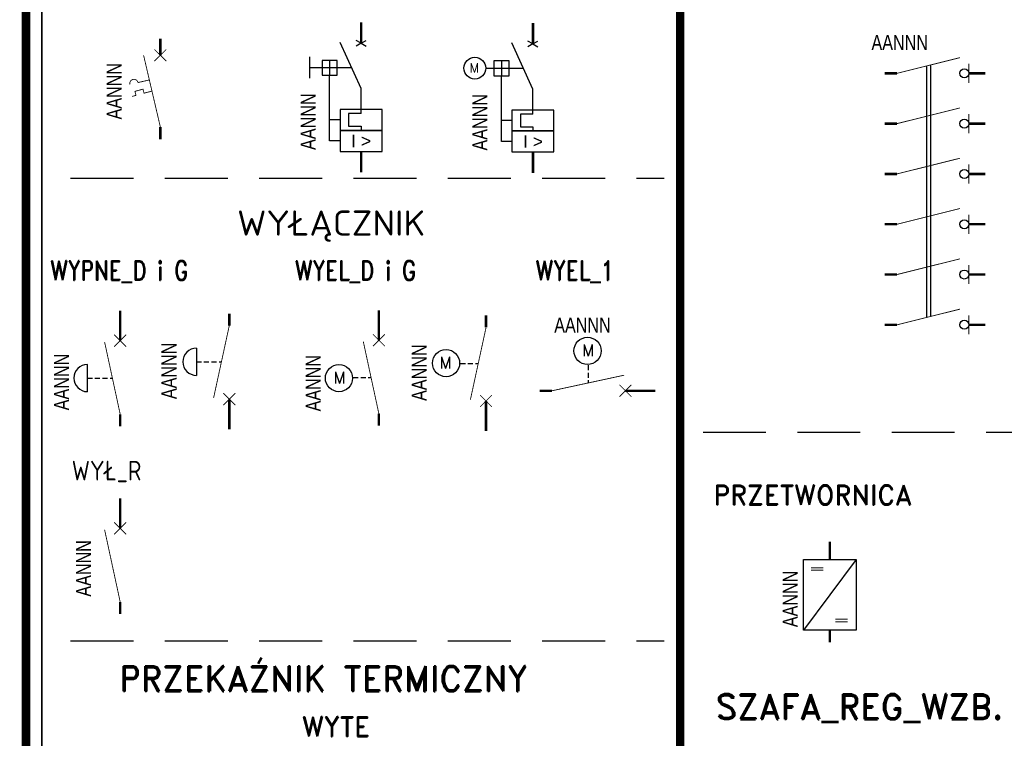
# Model space of a CAD drawing. Header units: millimetres. Extents: x 947 to 1808, y 151 to 525.
# Tile 25 of 27: x 1596 to 1713, y 232 to 318. Entities that reach past the tile are written whole.
import ezdxf
from ezdxf.enums import TextEntityAlignment as Align

# ---------------------------------------------------------------- set-up
doc = ezdxf.new("R2010")
doc.units = ezdxf.units.MM
doc.header["$LTSCALE"] = 15
doc.linetypes.add('DASHED', pattern=[0.75, 0.5, -0.25])
doc.layers.add('E-Przerywana', color=7, linetype='DASHED')
doc.layers.add('KKS_1', color=7, linetype='Continuous', lineweight=5)
doc.styles.add('AC', font='ARIAL.TTF')
doc.styles.add('ROMAND', font='romand.shx')

# ---------------------------------------------------------------- blocks, each defined once
blk = doc.blocks.new('WYŁ_SIL')
for points, const_width in [([(0, 0), (0, -1.98)], 0.3), ([(0, -10.54), (-2, -1.98)], 0.1), ([(-0.71, -1.28), (0.71, -2.69)], 0.1), ([(-0.71, -2.69), (0.71, -1.28)], 0.1), ([(-2.66, -5.24), (-1.31, -4.93)], 0.1), ([(-1, -6.26), (-1.94, -6.51), (-2.07, -6.03), (-3.03, -6.29), (-2.9, -6.77), (-3.39, -6.9)], 0.1), ([(0, -10.54), (0, -12)], 0.3)]:
    blk.add_lwpolyline(points, dxfattribs=dict(const_width=const_width))
at = {"const_width": 0.1}
blk.add_lwpolyline([(-2.66, -5.24, 1), (-3.63, -5.47)], format="xyb", dxfattribs=at)
at = {"layer": 'KKS_1', "color": 7, "width": 0.8, "flags": 1}
for tag, p, height in [('KKS_1_PEŁNY', (-8.33, -9.26), 2.5), ('OPIS', (-1.83, -9.25), 1.5)]:
    blk.add_attdef(tag, p, '', height=height, rotation=90, dxfattribs=at)
at = {"layer": 'KKS_1', "color": 7, "width": 0.8}
blk.add_attdef('KKS_1_KONIEC', (-4.62, -9.64), '', height=1.8, rotation=90, dxfattribs=at)
blk = doc.blocks.new('WYŁ_SIL_1')
for p, q in [((0, -2.5), (-0.59, -2.16)), ((0, -2.5), (0.59, -2.16)), ((0, -7.89), (-2.5, -2.39)), ((0, -2.5), (-0.59, -2.84)), ((0, -2.5), (0.59, -2.84)), ((-6.14, -4.11), (-6.14, -6.67)), ((-3.75, -4.54), (-3.75, -6.3)), ((-6.14, -5.39), (-1.14, -5.39)), ((0, -10.89), (0, -7.89)), ((0, -10.89), (-1.5, -10.89)), ((-1.5, -10.89), (-1.5, -12.39)), ((-1.5, -12.39), (0, -12.39)), ((0, -12.39), (0, -12.89))]:
    blk.add_line(p, q)
at = {"linetype": 'DASHED', "ltscale": 2}
for p, q in [((-3.75, -14.14), (-3.75, -6.3)), ((-2.5, -11.64), (-3.75, -11.64)), ((-2.5, -14.14), (-3.75, -14.14))]:
    blk.add_line(p, q, dxfattribs=at)
at = {"const_width": 0.3}
for points in [[(0, -2.5), (0, 0)], [(0, -17.89), (0, -15.39)]]:
    blk.add_lwpolyline(points, dxfattribs=at)
for points in [[(-4.65, -4.54), (-4.65, -6.3), (-2.85, -6.3), (-2.85, -4.54)], [(-2.5, -10.39), (-2.5, -12.89), (2.5, -12.89), (2.5, -10.39)], [(-2.5, -12.89), (-2.5, -15.39), (2.5, -15.39), (2.5, -12.89)]]:
    blk.add_lwpolyline(points, close=True)
at = {"style": 'AC'}
blk.add_text('I >', height=1.5, dxfattribs=at).set_placement((0, -14.14), align=Align.MIDDLE)
at = {"layer": 'KKS_1', "color": 7, "width": 0.8, "flags": 1}
for tag, p, height in [('KKS_1_PEŁNY', (-9.42, -16.01), 2.5), ('OPIS', (-2.92, -16), 1.5)]:
    blk.add_attdef(tag, p, '', height=height, rotation=90, dxfattribs=at)
at = {"layer": 'KKS_1', "color": 7, "width": 0.8}
blk.add_attdef('KKS_1_KONIEC', (-5.42, -15.22), '', height=1.8, rotation=90, dxfattribs=at)
blk = doc.blocks.new('WYPNE_G')
blk.add_line((-3.92, -4.12), (-3.92, -7.37))
for points, const_width in [([(0, -1.44), (0, 0)], 0.3), ([(0, -1.44), (-1.87, -10.06)], 0.1), ([(-0.71, -10.92), (0.71, -9.5)], 0.1), ([(0.71, -10.92), (-0.71, -9.5)], 0.1), ([(0, -13.79), (0, -10.21)], 0.3)]:
    blk.add_lwpolyline(points, dxfattribs=dict(const_width=const_width))
blk.add_arc((-3.92, -5.75), 1.62, 90, 270)
at = {"layer": 'E-Przerywana', "ltscale": 0.08}
blk.add_line((-3.92, -5.75), (-0.94, -5.75), dxfattribs=at)
at = {"layer": 'KKS_1', "color": 7, "width": 0.8, "flags": 1}
for tag, p, height in [('KKS_1_PEŁNY', (-10.09, -10.64), 2.5), ('OPIS', (-3.59, -10.63), 1.5)]:
    blk.add_attdef(tag, p, '', height=height, rotation=90, dxfattribs=at)
at = {"layer": 'KKS_1', "color": 7, "width": 0.8}
blk.add_attdef('KKS_1_KONIEC', (-6.29, -10.2), '', height=1.8, rotation=90, dxfattribs=at)
blk = doc.blocks.new('WYEL_G')
for points, const_width in [([(0, -1.44), (0, 0)], 0.3), ([(0, -1.44), (-1.87, -10.06)], 0.1), ([(-0.71, -10.92), (0.71, -9.5)], 0.1), ([(0.71, -10.92), (-0.71, -9.5)], 0.1), ([(0, -13.79), (0, -10.21)], 0.3)]:
    blk.add_lwpolyline(points, dxfattribs=dict(const_width=const_width))
blk.add_circle((-4.77, -5.69), 1.62)
at = {"layer": 'E-Przerywana', "ltscale": 0.08}
blk.add_line((-3.06, -5.75), (-0.94, -5.75), dxfattribs=at)
at = {"style": 'ROMAND'}
blk.add_text('M', height=1.4, dxfattribs=at).set_placement((-5.56, -6.33))
at = {"layer": 'KKS_1', "color": 7, "width": 0.8, "flags": 1}
for tag, p, height in [('KKS_1_PEŁNY', (-10.09, -10.64), 2.5), ('OPIS', (-3.59, -10.63), 1.5)]:
    blk.add_attdef(tag, p, '', height=height, rotation=90, dxfattribs=at)
at = {"layer": 'KKS_1', "color": 7, "width": 0.8}
blk.add_attdef('KKS_1_KONIEC', (-7.07, -10.2), '', height=1.8, rotation=90, dxfattribs=at)
blk = doc.blocks.new('WYPNE_D')
blk.add_line((-3.91, -9.67), (-3.91, -6.42))
for points, const_width in [([(0, 0), (0, -3.58)], 0.3), ([(-0.71, -2.87), (0.71, -4.29)], 0.1), ([(0.71, -2.87), (-0.71, -4.29)], 0.1), ([(0, -12.35), (-1.86, -3.73)], 0.1), ([(0, -12.35), (0, -13.79)], 0.3)]:
    blk.add_lwpolyline(points, dxfattribs=dict(const_width=const_width))
blk.add_arc((-3.91, -8.04), 1.62, 90, 270)
at = {"layer": 'E-Przerywana', "ltscale": 0.08}
blk.add_line((-3.91, -8.04), (-0.93, -8.04), dxfattribs=at)
at = {"layer": 'KKS_1', "color": 7, "width": 0.8, "flags": 1}
for tag, p, height in [('KKS_1_PEŁNY', (-9.44, -11.89), 2.5), ('OPIS', (-3.6, -11.88), 1.5)]:
    blk.add_attdef(tag, p, '', height=height, rotation=90, dxfattribs=at)
at = {"layer": 'KKS_1', "color": 7, "width": 0.8}
blk.add_attdef('KKS_1_KONIEC', (-6.1, -11.89), '', height=1.8, rotation=90, dxfattribs=at)
blk = doc.blocks.new('WYEL_D')
for points, const_width in [([(0, 0), (0, -3.58)], 0.3), ([(-0.71, -2.87), (0.71, -4.29)], 0.1), ([(0.71, -2.87), (-0.71, -4.29)], 0.1), ([(0, -12.35), (-1.86, -3.73)], 0.1), ([(0, -12.35), (0, -13.79)], 0.3)]:
    blk.add_lwpolyline(points, dxfattribs=dict(const_width=const_width))
blk.add_circle((-4.76, -8.1), 1.62)
at = {"layer": 'E-Przerywana', "ltscale": 0.08}
blk.add_line((-3.06, -8.04), (-0.93, -8.04), dxfattribs=at)
at = {"style": 'ROMAND', "text_generation_flag": 2}
blk.add_text('M', height=1.4, dxfattribs=at).set_placement((-3.98, -8.75))
at = {"layer": 'KKS_1', "color": 7, "width": 0.8, "flags": 1}
for tag, p, height in [('KKS_1_PEŁNY', (-9.15, -12.78), 2.5), ('OPIS', (-3.73, -12.77), 1.5)]:
    blk.add_attdef(tag, p, '', height=height, rotation=90, dxfattribs=at)
at = {"layer": 'KKS_1', "color": 7, "width": 0.8}
blk.add_attdef('KKS_1_KONIEC', (-6.93, -12.07), '', height=1.8, rotation=90, dxfattribs=at)
blk = doc.blocks.new('WYEL_1')
for points, const_width in [([(1.44, 0), (10.06, 1.86)], 0.1), ([(1.44, 0), (0, 0)], 0.3), ([(10.92, 0.71), (9.5, -0.71)], 0.1), ([(10.92, -0.71), (9.5, 0.71)], 0.1), ([(13.79, 0), (10.21, 0)], 0.3)]:
    blk.add_lwpolyline(points, dxfattribs=dict(const_width=const_width))
blk.add_circle((5.69, 4.76), 1.62)
at = {"layer": 'E-Przerywana', "ltscale": 0.08}
blk.add_line((5.75, 3.06), (5.75, 0.93), dxfattribs=at)
at = {"style": 'ROMAND', "text_generation_flag": 2}
blk.add_text('M', height=1.4, dxfattribs=at).set_placement((6.48, 4.12))
at = {"layer": 'KKS_1', "color": 7, "width": 0.8, "flags": 1}
for tag, p, height in [('KKS_1_PEŁNY', (1.01, 9.15), 2.5), ('OPIS', (7.65, 4.19), 1.5)]:
    blk.add_attdef(tag, p, '', height=height, dxfattribs=at)
at = {"layer": 'KKS_1', "color": 7, "width": 0.8}
blk.add_attdef('KKS_1_KONIEC', (1.72, 6.93), '', height=1.8, dxfattribs=at)
blk = doc.blocks.new('WY_SILNIK.')
for p, q in [((0, -2.5), (-0.59, -2.16)), ((0, -2.5), (0.59, -2.16)), ((0, -7.89), (-2.5, -2.39)), ((0, -2.5), (-0.59, -2.84)), ((0, -2.5), (0.59, -2.84)), ((-3.75, -4.54), (-3.75, -6.3)), ((-5.63, -5.39), (-1.14, -5.39)), ((0, -10.89), (0, -7.89)), ((0, -10.89), (-1.5, -10.89)), ((-1.5, -10.89), (-1.5, -12.39)), ((-1.5, -12.39), (0, -12.39)), ((0, -12.39), (0, -12.89))]:
    blk.add_line(p, q)
at = {"linetype": 'DASHED', "ltscale": 2}
for p, q in [((-3.75, -14.14), (-3.75, -6.3)), ((-2.5, -11.64), (-3.75, -11.64)), ((-2.5, -14.14), (-3.75, -14.14))]:
    blk.add_line(p, q, dxfattribs=at)
at = {"const_width": 0.3}
for points in [[(0, -2.5), (0, 0)], [(0, -17.89), (0, -15.39)]]:
    blk.add_lwpolyline(points, dxfattribs=at)
for points in [[(-4.65, -4.54), (-4.65, -6.3), (-2.85, -6.3), (-2.85, -4.54)], [(-2.5, -10.39), (-2.5, -12.89), (2.5, -12.89), (2.5, -10.39)], [(-2.5, -12.89), (-2.5, -15.39), (2.5, -15.39), (2.5, -12.89)]]:
    blk.add_lwpolyline(points, close=True)
blk.add_circle((-6.93, -5.39), 1.3)
at = {"style": 'ROMAND'}
blk.add_text('M', height=1.12, dxfattribs=at).set_placement((-7.56, -5.91))
at = {"style": 'AC'}
blk.add_text('I >', height=1.5, dxfattribs=at).set_placement((0, -14.14), align=Align.MIDDLE)
at = {"layer": 'KKS_1', "color": 7, "width": 0.8, "flags": 1}
for tag, p, height in [('KKS_1_PEŁNY', (-9.42, -16.01), 2.5), ('OPIS', (-2.92, -16), 1.5)]:
    blk.add_attdef(tag, p, '', height=height, rotation=90, dxfattribs=at)
at = {"layer": 'KKS_1', "color": 7, "width": 0.8}
blk.add_attdef('KKS_1_KONIEC', (-5.42, -15.22), '', height=1.8, rotation=90, dxfattribs=at)
blk = doc.blocks.new('WYŁ_R')
for points, const_width in [([(0, 0), (0, -3.58)], 0.3), ([(-0.71, -2.87), (0.71, -4.29)], 0.1), ([(0.71, -2.87), (-0.71, -4.29)], 0.1), ([(0, -12.35), (-1.86, -3.73)], 0.1), ([(0, -12.35), (0, -13.79)], 0.3)]:
    blk.add_lwpolyline(points, dxfattribs=dict(const_width=const_width))
at = {"layer": 'KKS_1', "color": 7, "width": 0.8, "flags": 1}
for tag, p, height in [('KKS_1_PEŁNY', (-6.8, -11.73), 2.5), ('OPIS', (-0.96, -11.72), 1.5)]:
    blk.add_attdef(tag, p, '', height=height, rotation=90, dxfattribs=at)
at = {"layer": 'KKS_1', "color": 7, "width": 0.8}
blk.add_attdef('KKS_1_KONIEC', (-3.46, -11.73), '', height=1.8, rotation=90, dxfattribs=at)
blk = doc.blocks.new('rozł. warstwowy')
for points, const_width in [([(1.46, 0), (8.96, 1.87)], 0.1), ([(10.02, 1.15), (10.02, 0)], 0.1), ([(1.46, 0), (0, 0)], 0.3), ([(12, 0), (10.02, 0)], 0.3), ([(10.02, 0), (10.02, -1.15)], 0.1), ([(1.46, -6), (8.96, -4.13)], 0.1), ([(1.46, -6), (0, -6)], 0.3), ([(12, -6), (10.02, -6)], 0.3), ([(10.02, -4.85), (10.02, -6)], 0.1), ([(10.02, -6), (10.02, -7.15)], 0.1), ([(1.46, -12), (8.96, -10.13)], 0.1), ([(10.02, -10.85), (10.02, -12)], 0.1), ([(1.46, -12), (0, -12)], 0.3), ([(12, -12), (10.02, -12)], 0.3), ([(10.02, -12), (10.02, -13.15)], 0.1), ([(1.46, -18), (8.96, -16.13)], 0.1), ([(10.02, -16.85), (10.02, -18)], 0.1), ([(1.46, -18), (0, -18)], 0.3), ([(12, -18), (10.02, -18)], 0.3), ([(10.02, -18), (10.02, -19.15)], 0.1), ([(1.46, -24), (8.96, -22.13)], 0.1), ([(10.02, -22.85), (10.02, -24)], 0.1), ([(1.46, -24), (0, -24)], 0.3), ([(12, -24), (10.02, -24)], 0.3), ([(10.02, -24), (10.02, -25.15)], 0.1), ([(1.46, -30), (8.96, -28.13)], 0.1), ([(10.02, -28.85), (10.02, -30)], 0.1), ([(1.46, -30), (0, -30)], 0.3), ([(12, -30), (10.02, -30)], 0.3), ([(10.02, -30), (10.02, -31.15)], 0.1)]:
    blk.add_lwpolyline(points, dxfattribs=dict(const_width=const_width))
for points in [[(4.96, 0.87), (4.96, -29.13)], [(5.46, 1), (5.46, -29)]]:
    blk.add_lwpolyline(points)
for centre in [(9.48, 0), (9.48, -6), (9.48, -12), (9.48, -18), (9.48, -24), (9.48, -30)]:
    blk.add_circle(centre, 0.537)
at = {"layer": 'KKS_1', "color": 7, "width": 0.8, "flags": 1}
for tag, p, height in [('KKS_1_PEŁNY', (-1.59, 5.62), 2.5), ('OPIS', (-1.58, 0.27), 1.5)]:
    blk.add_attdef(tag, p, '', height=height, dxfattribs=at)
at = {"layer": 'KKS_1', "color": 7, "width": 0.8}
blk.add_attdef('KKS_1_KONIEC', (-1.59, 2.77), '', height=1.8, dxfattribs=at)
blk = doc.blocks.new('PRZETW_EPIM')
for p, q in [((3.14, -2.14), (-3.14, -10.54)), ((-3.14, -10.54), (-3.14, -2.14)), ((-3.14, -2.14), (3.14, -2.14)), ((3.14, -2.14), (3.14, -10.54)), ((3.14, -10.54), (-3.14, -10.54))]:
    blk.add_line(p, q)
at = {"const_width": 0.3}
for points in [[(0, -2.14), (0, 0)], [(0, -10.54), (0, -12)]]:
    blk.add_lwpolyline(points, dxfattribs=at)
at = {"style": 'ROMAND'}
for p in [(-2.41, -3.68), (-1.74, -3.68), (0.5, -9.83), (1.17, -9.83)]:
    blk.add_text('=', height=1, dxfattribs=at).set_placement(p)
at = {"layer": 'KKS_1', "color": 7, "width": 0.8, "flags": 1}
for tag, p, height in [('KKS_1_PEŁNY', (-7.82, -10.2), 2.5), ('OPIS', (-1.32, -10.18), 1.5)]:
    blk.add_attdef(tag, p, '', height=height, rotation=90, dxfattribs=at)
at = {"layer": 'KKS_1', "color": 7, "width": 0.8}
blk.add_attdef('KKS_1_KONIEC', (-3.82, -10.2), '', height=1.8, rotation=90, dxfattribs=at)

msp = doc.modelspace()

# ---------------------------------------------------------------- linework, layer by layer
at = {"linetype": 'DASHED'}
for p, q in [((1601.87, 299.29), (1672.65, 299.29)), ((1677.29, 269.02), (1735.45, 269.02)), ((1601.87, 244.1), (1672.65, 244.1))]:
    msp.add_line(p, q, dxfattribs=at)
at = {"const_width": 1}
for points in [[(1596.55, 436.4), (1596.55, 191)], [(1674.56, 436.91), (1674.56, 191)]]:
    msp.add_lwpolyline(points, dxfattribs=at)
at = {"layer": 'Defpoints'}
for points in [[(1388.43, 447.5), (1598.43, 447.5), (1598.43, 150.5), (1388.43, 150.5)], [(1598.43, 447.5), (1808.43, 447.5), (1808.43, 150.5), (1598.43, 150.5)]]:
    msp.add_lwpolyline(points, close=True, dxfattribs=at)

# ---------------------------------------------------------------- block references
for name, p in [('WYŁ_SIL_1', (1636.51, 317.89)), ('WY_SILNIK.', (1657, 317.82)), ('WYŁ_SIL', (1612.57, 315.95)), ('rozł. warstwowy', (1698.96, 311.81)), ('WYPNE_D', (1607.78, 283.5)), ('WYPNE_G', (1620.79, 283.15)), ('WYEL_D', (1638.63, 283.55)), ('WYEL_G', (1651.41, 282.93)), ('WYEL_1', (1657.82, 273.94)), ('WYŁ_R', (1607.78, 261.11)), ('PRZETW_EPIM', (1692.4, 255.94))]:
    msp.add_blockref(name, p).add_auto_attribs({'KKS_1_KONIEC': 'AANNN'})

# ---------------------------------------------------------------- texts
at = {"style": 'ROMAND'}
for s, height, p in [('WYŁĄCZNIK', 3, (1621.73, 292.45)), ('PRZETWORNICA', 2.34, (1678.52, 260.34)), ('PRZEKAŹNIK TERMICZNY', 3, (1607.66, 238.1)), ('SZAFA_REG_WZB.', 3, (1678.8, 234.75)), ('WYTE', 2.34, (1629.46, 232.7))]:
    msp.add_text(s, height=height, dxfattribs=at).set_placement(p)
at = {"style": 'ROMAND', "width": 0.8}
for s, p in [('WYPNE_D i G', (1599.44, 287.12)), ('WYEL_D i G', (1628.62, 287.12)), ('WYEL_1', (1657.32, 287.12)), ('WYŁ_R', (1602, 263.25))]:
    msp.add_text(s, height=2.34, dxfattribs=at).set_placement(p)

doc.saveas('drawing.dxf')
